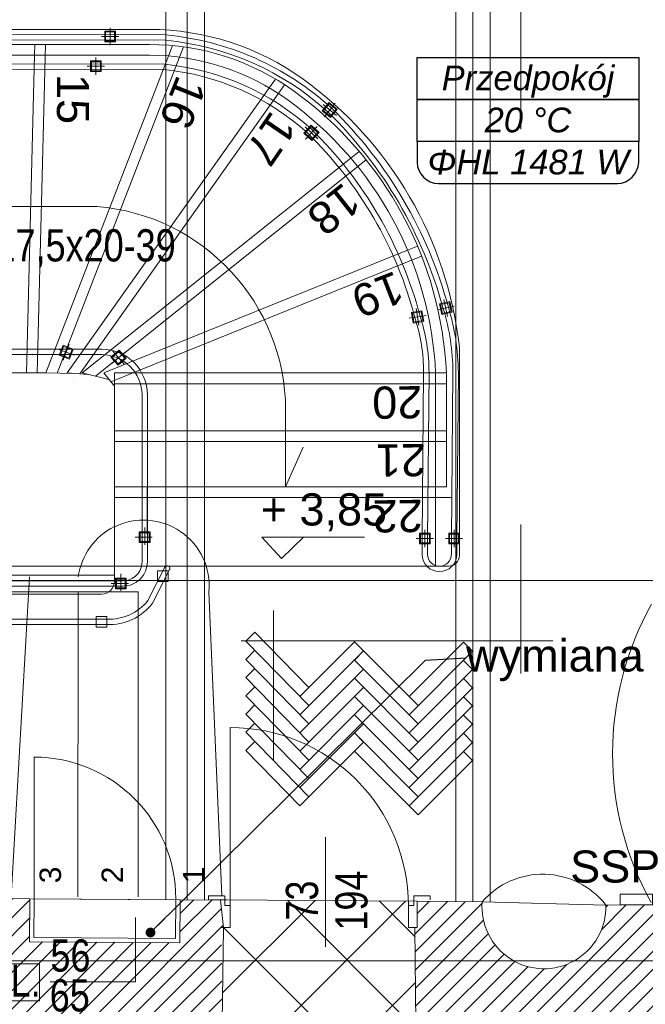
# Model space of a CAD drawing. Header units: millimetres. Extents: x -573548 to 674770, y -210017 to -47794.
# Tile 46 of 234: x 103778 to 106690, y -150457 to -145871. Entities that reach past the tile are written whole.
import ezdxf
from ezdxf.enums import TextEntityAlignment as Align

# ---------------------------------------------------------------- set-up
doc = ezdxf.new("R2010")
doc.units = ezdxf.units.MM
for name, color, linetype, lineweight in [('A.05 RZUT 1 PIĘTRA_is$0$A-DRZWI_Nr_pióra__8', 8, 'Continuous', 9), ('A.05 RZUT 1 PIĘTRA_is$0$A-DRZWI_Nr_pióra__9', 8, 'Continuous', 9), ('A.05 RZUT 1 PIĘTRA_is$0$A-WYSOKOSCI_Nr_pióra__20', 8, 'Continuous', 9), ('A.05 RZUT 1 PIĘTRA_is$0$A_okno_Nr_pióra__20', 8, 'Continuous', 9), ('A.05 RZUT 1 PIĘTRA_is$0$belki nad_Nr_pióra__1', 8, 'Continuous', 9), ('A.05 RZUT 1 PIĘTRA_is$0$Drawing & Figure_Nr_pióra__18', 8, 'Continuous', 9), ('A.05 RZUT 1 PIĘTRA_is$0$DRZWI_Nr_pióra__251', 8, 'Continuous', 9), ('A.05 RZUT 1 PIĘTRA_is$0$DRZWI_Nr_pióra__3', 8, 'Continuous', 9), ('A.05 RZUT 1 PIĘTRA_is$0$DRZWI_Nr_pióra__41', 8, 'Continuous', 9), ('A.05 RZUT 1 PIĘTRA_is$0$Koty_Nr_pióra__1', 8, 'Continuous', 9), ('A.05 RZUT 1 PIĘTRA_is$0$Koty_Nr_pióra__61', 8, 'Continuous', 9), ('A.05 RZUT 1 PIĘTRA_is$0$linia nadproza_Nr_pióra__1', 8, 'Continuous', 9), ('A.05 RZUT 1 PIĘTRA_is$0$Nowe_00 ZMIANY_Nr_pióra__59', 8, 'Continuous', 9), ('A.05 RZUT 1 PIĘTRA_is$0$Nowe_A-DRZWI_Nr_pióra__59', 8, 'Continuous', 9), ('A.05 RZUT 1 PIĘTRA_is$0$Nowe_opisy inne_Nr_pióra__59', 8, 'Continuous', 9), ('A.05 RZUT 1 PIĘTRA_is$0$Nowe_WIDOK_Nr_pióra__59', 8, 'Continuous', 9), ('A.05 RZUT 1 PIĘTRA_is$0$opisy inne_Nr_pióra__1', 8, 'Continuous', 9), ('A.05 RZUT 1 PIĘTRA_is$0$opisy inne_Nr_pióra__12', 8, 'Continuous', 9), ('A.05 RZUT 1 PIĘTRA_is$0$OSIE_Nr_pióra__1', 8, 'Continuous', 9), ('A.05 RZUT 1 PIĘTRA_is$0$podciagi_Nr_pióra__1', 8, 'Continuous', 9), ('A.05 RZUT 1 PIĘTRA_is$0$POSADZKI_Nr_pióra__1', 8, 'Continuous', 9), ('A.05 RZUT 1 PIĘTRA_is$0$POSADZKI_Nr_pióra__18', 8, 'Continuous', 9), ('A.05 RZUT 1 PIĘTRA_is$0$SCHODY_Nr_pióra__1', 8, 'Continuous', 9), ('A.05 RZUT 1 PIĘTRA_is$0$SCHODY_Nr_pióra__251', 8, 'Continuous', 9), ('A.05 RZUT 1 PIĘTRA_is$0$SCHODY_Nr_pióra__3', 8, 'Continuous', 9), ('A.05 RZUT 1 PIĘTRA_is$0$SCHODY_Nr_pióra__9', 8, 'Continuous', 9), ('A.05 RZUT 1 PIĘTRA_is$0$SCIANY_KONSTR_Nr_pióra__21', 8, 'Continuous', 9), ('A.05 RZUT 1 PIĘTRA_is$0$SCIANY_KONSTR_Nr_pióra__4', 8, 'Continuous', 9), ('A.05 RZUT 1 PIĘTRA_is$0$Structural - Bearing_Nr_pióra__21', 8, 'Continuous', 9), ('A.05 RZUT 1 PIĘTRA_is$0$Structural - Grid', 8, 'Continuous', 9), ('A.05 RZUT 1 PIĘTRA_is$0$Structural - Grid_Nr_pióra__17', 8, 'Continuous', 9), ('A.05 RZUT 1 PIĘTRA_is$0$Structural - Stair & Railing_Nr_pióra__1', 8, 'Continuous', 9), ('A.05 RZUT 1 PIĘTRA_is$0$WIDOK_Nr_pióra__1', 8, 'Continuous', 9)]:
    doc.layers.add(name, color=color, linetype=linetype, lineweight=lineweight)
doc.layers.add('SAN_Etykiety pomieszczeń na rzucie', color=7, linetype='Continuous')
doc.styles.add('A.05 RZUT 1 PIĘTRA_is$0$STYL_AUTOMATYCZNY_1', font='arial.ttf')
doc.styles.add('A.05 RZUT 1 PIĘTRA_is$0$STYL_AUTOMATYCZNY_2', font='arial.ttf')
doc.styles.add('A.05 RZUT 1 PIĘTRA_is$0$STYL_AUTOMATYCZNY_4', font='arial.ttf', dxfattribs={"width": 0.8})
doc.styles.add('Etykiety pomieszczeń na rzucie', font='ariali.ttf')
doc.dimstyles.new('A.05 RZUT 1 PIĘTRA_is$0$STYL_AUTOMATYCZNY__7', dxfattribs={"dimtxt": 0.18, "dimasz": 91.2, "dimexe": 0.18, "dimexo": 0.0625, "dimgap": 0, "dimtad": 0, "dimtih": 1, "dimtoh": 1, "dimdec": 4, "dimzin": 0, "dimdsep": 46, "dimcen": 0.09, "dimadec": 0, "dimazin": 0, "dimtfac": 1, "dimtdec": 4, "dimtmove": 0, "dimatfit": 3, "dimldrblk": 'A.05 RZUT 1 PIĘTRA_is$0$ARROWHEAD_11', "dimfxl": 1, "dimtolj": 1, "dimtzin": 0, "dimarcsym": 0})
pattern_1 = [(45, (0, 0), (-42.426407, 42.426407), [])]

# ---------------------------------------------------------------- blocks, each defined once
blk = doc.blocks.new('A.05 RZUT 1 PIĘTRA_is$0$Standardowy znacznik osi_3')
at = {"layer": 'A.05 RZUT 1 PIĘTRA_is$0$Structural - Grid_Nr_pióra__17'}
blk.add_line((2962.2, 0), (40906.6, 0), dxfattribs=at)
at = {"layer": 'A.05 RZUT 1 PIĘTRA_is$0$Structural - Grid_Nr_pióra__17', "style": 'A.05 RZUT 1 PIĘTRA_is$0$STYL_AUTOMATYCZNY_1'}
for tag, p in [('AC_MarkerText_1_0', (-250, -335)), ('AC_MarkerText_1_1', (44118.7, -335))]:
    blk.add_attdef(tag, text='', height=350, rotation=180, dxfattribs=at).set_placement(p, align=Align.TOP_CENTER)
blk = doc.blocks.new('A.05 RZUT 1 PIĘTRA_is$0$Standardowy znacznik osi_4')
at = {"layer": 'A.05 RZUT 1 PIĘTRA_is$0$Structural - Grid_Nr_pióra__17'}
blk.add_line((1000, 0), (42868.7, 0), dxfattribs=at)
at = {"layer": 'A.05 RZUT 1 PIĘTRA_is$0$Structural - Grid_Nr_pióra__17', "style": 'A.05 RZUT 1 PIĘTRA_is$0$STYL_AUTOMATYCZNY_1'}
for tag, p in [('AC_MarkerText_1_0', (-250, -335)), ('AC_MarkerText_1_1', (44118.7, -335))]:
    blk.add_attdef(tag, text='', height=350, rotation=180, dxfattribs=at).set_placement(p, align=Align.TOP_CENTER)
blk = doc.blocks.new('A.05 RZUT 1 PIĘTRA_is$0$ARROWHEAD_11')
at = {"color": 0, "linetype": 'Continuous', "lineweight": 0}
blk.add_line((0, 0), (-1, 0), dxfattribs=at)
at = {"color": 0, "linetype": 'Continuous', "lineweight": 0, "const_width": 0.25, "flags": 128}
blk.add_lwpolyline([(-0.125, 0, 1), (0.125, 0, 1)], format="xyb", close=True, dxfattribs=at)
blk = doc.blocks.new('A.05 RZUT 1 PIĘTRA_is')
at = {"layer": 'A.05 RZUT 1 PIĘTRA_is$0$Drawing & Figure_Nr_pióra__18'}
h = blk.add_hatch(dxfattribs=at)
h.set_pattern_fill('Common_Brick_0001', color=256, style=0, pattern_type=2)
h.set_pattern_definition(pattern_1)
h.paths.add_polyline_path([(99004.1, -105130.5), (99004.1, -105133.1), (99004.1, -105263.1), (99017.4, -105383.1), (99026.9, -105383.1, -0.383982), (99062.4, -105418.4), (99074.8, -105418.4), (99074.8, -105433.4, 1.205804), (99122.6, -105465.6), (99137.4, -105465.6), (99137.4, -105483.1), (99204.1, -105483.1), (100947.8, -105483.1), (101030.5, -105483.1), (101030.5, -105465.6), (101045.3, -105465.6, 0.263086), (101068.2, -105483.1), (101076.2, -105483.1, 0.761796), (101083.7, -105427), (101083.7, -105412.2), (101530.5, -105412.2), (101977.3, -105412.2), (101977.3, -105427, 0.761796), (101984.8, -105483.1), (101992.7, -105483.1, 0.263086), (102015.7, -105465.6), (102030.5, -105465.6), (102030.5, -105483.1), (102113.1, -105483.1), (103924.3, -105483.1), (103924.3, -105465.7), (103939, -105465.7, 1.205804), (103986.9, -105433.5), (103986.9, -105418.5), (103999.2, -105418.5, -0.383982), (104034.7, -105383.1), (104044.2, -105383.1), (104057.6, -105263.1), (104057.6, -105133.1), (104057.6, -105120.6), (103945.6, -104852.9), (103944.9, -104852.9), (103844.1, -104852.9), (103844.1, -104162.2), (103844.1, -102612.9), (104065.1, -102614.3), (104741.9, -102618.9), (104741.9, -102618.7), (106171.9, -102627.6), (106171.9, -102628.6), (106251.9, -102629.2), (106251.9, -102618.7), (106370.4, -102462.9), (104954.1, -102462.9), (104954.1, -102402.3), (104954.2, -102162.3), (104954.2, -101922.3), (104954.2, -101876.9), (104954.2, -101286.9), (104954.2, -101086.9), (104954.2, -100540.3), (105004.2, -100540.6), (105004.6, -100517.3), (105003.8, -100516.6), (105001.4, -100099.6), (105011.2, -100099.6), (104997.1, -99971.2), (104808.8, -99969.9), (104807.5, -100169.9), (104600.5, -100168.5), (104107.5, -100165.1), (104108.8, -99965.1), (103861, -99963.2), (103861, -100145.9), (103873.8, -100532.8), (104843.4, -100540.6), (104843.4, -101086.9), (104843.4, -101286.9), (104843.4, -101876.9), (104843.5, -102467.9), (104065.1, -102467.9), (103743.6, -102467.9), (103743.6, -102482.8), (103746.4, -102482.8), (103744.1, -102612.9), (103743.7, -102612.9), (103744, -104162.2), (103744.1, -104862.9), (101964.1, -104862.9), (101964.1, -104482.9), (101889.3, -104482.9), (101749.6, -104482.9), (101749.6, -104482.7), (101749.3, -104342.9), (101963.9, -104342.9), (101963.9, -104162.2), (101963.9, -102612.9), (102946.5, -102612.8), (102946.5, -102462.9), (102251.9, -102462.9), (102171.9, -102462.9), (102091.9, -102462.9), (101974.1, -102462.9), (101974.1, -102205.7), (101974.1, -102162.9), (101834.1, -102162.9), (101667.5, -102152.9), (101623.3, -104162.2), (101612.3, -104662.9), (101607.5, -104882.9), (99117.5, -104882.9)])
h = blk.add_hatch(dxfattribs=at)
h.set_pattern_fill('Common_Brick_0001', color=256, style=0, pattern_type=2)
h.set_pattern_definition(pattern_1)
h.paths.add_polyline_path([(105902, -100099.6), (105905.2, -100545.8), (106081.9, -100547), (106081.9, -100542.8), (106251.9, -100542.8), (106251.9, -100548.1), (106825.2, -100551.8), (106825.2, -100612.9), (106962.9, -100612.9), (107102.9, -100612.9), (107103.2, -100612.9), (107102.9, -100752.9), (106825.2, -100752.9), (106825.2, -101286.9), (106825.2, -101876.3), (106825.2, -102462.9), (106387.2, -102462.9), (106262.9, -102629.2), (106795.2, -102632.9), (106795.2, -102727.6), (106802.5, -102727.6), (106802.5, -103207.6), (106795.2, -103207.6), (106795.2, -103707.9), (106935.2, -103707.9), (107454.1, -103632.9), (107455, -101286.9), (107455.1, -100752.9), (107778.3, -100751.3), (107778.3, -100750.6), (107778.3, -100612.9), (107778.3, -100472.9), (107778.3, -100472.6), (107918.3, -100472.9), (107918.3, -100750.6), (108086.6, -100749.9), (111798.3, -100734.1), (111833.7, -100142.9), (111833.7, -99969.8), (110804.1, -99974.8), (110804.1, -99982.6), (109164.1, -99982.9), (109164.1, -99982.8), (108086.6, -99988), (106790.4, -99994.3, -1.056946), (106214.9, -99979.1), (105912.7, -99976.9), (105911.7, -100099.6)])
at = {"layer": 'A.05 RZUT 1 PIĘTRA_is$0$A-DRZWI_Nr_pióra__8'}
blk.add_lwpolyline([(104128.8, -99965.2), (104128.9, -99305.2, -0.414171), (104788.8, -99965.2)], format="xyb", dxfattribs=at)
at = {"layer": 'A.05 RZUT 1 PIĘTRA_is$0$A-DRZWI_Nr_pióra__9'}
blk.add_line((105484.9, -99678.4), (105484.9, -100189.4), dxfattribs=at)
blk.add_lwpolyline([(105042, -99996.6), (105042, -99167.5, -0.414214), (105871.1, -99996.6)], format="xyb", dxfattribs=at)
at = {"layer": 'A.05 RZUT 1 PIĘTRA_is$0$A_okno_Nr_pióra__20'}
blk.add_lwpolyline([(106857.3, -99994), (107007.3, -99993.3), (107007, -99943.3), (106857, -99944)], close=True, dxfattribs=at)
at = {"layer": 'A.05 RZUT 1 PIĘTRA_is$0$belki nad_Nr_pióra__1'}
for p, q in [((104741.9, -93782.9), (104741.9, -99969.5)), ((104921.9, -93782.9), (104921.9, -99970.7)), ((106091.9, -93782.9), (106091.9, -99978.2)), ((106251.9, -93782.9), (106251.9, -99979.3))]:
    blk.add_line(p, q, dxfattribs=at)
at = {"layer": 'A.05 RZUT 1 PIĘTRA_is$0$DRZWI_Nr_pióra__251'}
for p in [(105015, -99969.6), (105026.3, -99969.6)]:
    blk.add_line(p, (104950.7, -99969.6), dxfattribs=at)
at = {"layer": 'A.05 RZUT 1 PIĘTRA_is$0$DRZWI_Nr_pióra__3'}
blk.add_lwpolyline([(104972.3, -99950.8), (104944.7, -99950.8, 0.414334), (104940.7, -99954.8), (104940.7, -99969.6)], format="xyb", dxfattribs=at)
at = {"layer": 'A.05 RZUT 1 PIĘTRA_is$0$DRZWI_Nr_pióra__41'}
for points in [[(104972.3, -99950.8), (104944.7, -99950.8, 0.414334), (104940.7, -99954.8), (104940.7, -99969.6)], [(104972.3, -99950.8), (105012.3, -99950.8, -0.414334), (105016.3, -99954.8), (105016.3, -99969.6)], [(105940.8, -99950.8), (105900.8, -99950.8, 0.414334), (105896.8, -99954.8), (105896.8, -99969.6)], [(105940.8, -99950.8), (105968.5, -99950.8, -0.414334), (105972.5, -99954.8), (105972.5, -99969.6)]]:
    blk.add_lwpolyline(points, format="xyb", dxfattribs=at)
for points in [[(105016.3, -99969.6), (105016.3, -99996.6), (105042, -99996.6), (105042, -100099.6), (105001.4, -100099.6)], [(105896.8, -99969.6), (105896.8, -99996.6), (105871.1, -99996.6), (105871.1, -100099.6), (105911.7, -100099.6)]]:
    blk.add_lwpolyline(points, dxfattribs=at)
at = {"layer": 'A.05 RZUT 1 PIĘTRA_is$0$Koty_Nr_pióra__1'}
blk.add_lwpolyline([(105667, -98280.6), (105189.7, -98280.6), (105280.9, -98380.1), (105383, -98280.6)], dxfattribs=at)
at = {"layer": 'A.05 RZUT 1 PIĘTRA_is$0$linia nadproza_Nr_pióra__1'}
blk.add_line((106214.9, -99979.1), (106790.4, -99994.3), dxfattribs=at)
at = {"layer": 'A.05 RZUT 1 PIĘTRA_is$0$Nowe_A-DRZWI_Nr_pióra__59'}
for p, q in [((104600.5, -100051.9), (104600.5, -100352.6)), ((104600.5, -100352.6), (104203.3, -100352.6))]:
    blk.add_line(p, q, dxfattribs=at)
at = {"layer": 'A.05 RZUT 1 PIĘTRA_is$0$Nowe_opisy inne_Nr_pióra__59'}
blk.add_lwpolyline([(103894.9, -100267.8), (104154.3, -100267.8), (104154.3, -100440.7), (103894.9, -100440.7)], close=True, dxfattribs=at)
at = {"layer": 'A.05 RZUT 1 PIĘTRA_is$0$Nowe_WIDOK_Nr_pióra__59'}
blk.add_lwpolyline([(104128.8, -99965.2), (104127.6, -100145.2), (104787.6, -100149.8), (104788.8, -99969.8)], close=True, dxfattribs=at)
at = {"layer": 'A.05 RZUT 1 PIĘTRA_is$0$opisy inne_Nr_pióra__12'}
for p, q in [((106394.1, -95533.1), (106394.2, -96380.6)), ((106394.2, -98916.7), (106394.1, -98221.6)), ((105243.3, -98623.2), (105243.3, -99318.4)), ((105093.3, -98764.4), (105888.2, -98764.4)), ((106544.1, -98764.4), (105749.2, -98764.4))]:
    blk.add_line(p, q, dxfattribs=at)
at = {"layer": 'A.05 RZUT 1 PIĘTRA_is$0$OSIE_Nr_pióra__1'}
for p, q in [((104841.9, -93782.9), (104841.9, -99970.1)), ((106171.9, -93782.9), (106171.9, -99978.8)), ((105473.9, -96266.6), (105536.4, -96316.6)), ((105480.1, -96322.8), (105530.1, -96260.3)), ((106006.4, -97222.6), (106084.5, -97205.3)), ((106054.1, -97253), (106036.8, -97174.9)), ((105948.1, -98327.4), (105948.1, -98247.4)), ((106083.8, -98327.4), (106083.8, -98247.4)), ((105908.1, -98287.4), (105988.1, -98287.4)), ((106043.8, -98287.4), (106123.8, -98287.4))]:
    blk.add_line(p, q, dxfattribs=at)
at = {"layer": 'A.05 RZUT 1 PIĘTRA_is$0$podciagi_Nr_pióra__1'}
blk.add_line((104108.8, -99965.1), (104808.8, -99969.9), dxfattribs=at)
for centre, radius, start, end in [((108251.3, -99290), 1429.5, 150.8298, 208.9906), ((106496.4, -100223.9), 373.1, 37.9812, 138.9837)]:
    blk.add_arc(centre, radius, start, end, dxfattribs=at)
at = {"layer": 'A.05 RZUT 1 PIĘTRA_is$0$POSADZKI_Nr_pióra__1'}
blk.add_line((104982.8, -99969.6), (105912.7, -99976.9), dxfattribs=at)
at = {"layer": 'A.05 RZUT 1 PIĘTRA_is$0$POSADZKI_Nr_pióra__18'}
for p, q in [((105114.4, -98765.4), (105156.8, -98722.9)), ((105407.9, -98980.7), (105156.8, -98722.9)), ((105407.9, -99065.6), (105114.4, -98765.4)), ((105365.5, -99023.1), (105620, -98768.6)), ((105917, -99065.6), (105620, -98768.6)), ((105874.6, -99023.1), (106127.8, -98770)), ((106170.2, -98812.4), (106127.8, -98770)), ((105114.4, -98850.2), (105156.8, -98807.8)), ((105365.5, -99108), (105662.5, -98811)), ((105620, -98853.4), (105662.5, -98811)), ((105874.6, -99108), (106170.2, -98812.4)), ((105407.9, -99150.4), (105114.4, -98850.2)), ((105917, -99150.4), (105620, -98853.4)), ((106170.2, -98897.2), (106127.8, -98854.8)), ((105114.4, -98935.1), (105156.8, -98892.6)), ((105365.5, -99192.9), (105662.5, -98895.9)), ((105874.6, -99192.9), (106170.2, -98897.2)), ((105407.9, -99235.3), (105114.4, -98935.1)), ((105917, -99235.3), (105620, -98938.3)), ((106170.2, -98982.1), (106127.8, -98939.7)), ((105114.4, -99019.9), (105156.8, -98977.5)), ((105365.5, -99277.7), (105662.5, -98980.7)), ((105874.6, -99277.7), (106170.2, -98982.1)), ((105407.9, -99320.1), (105114.4, -99019.9)), ((105917, -99320.1), (105620, -99023.1)), ((106170.2, -99066.9), (106127.8, -99024.5)), ((105114.4, -99104.8), (105156.8, -99062.3)), ((105365.5, -99362.6), (105662.5, -99065.6)), ((105874.6, -99362.6), (106170.2, -99066.9)), ((105407.9, -99405), (105114.4, -99104.8)), ((105917, -99405), (105620, -99108)), ((106170.2, -99151.8), (106127.8, -99109.4)), ((105114.4, -99189.6), (105156.8, -99147.2)), ((105365.5, -99447.4), (105662.5, -99150.4)), ((105874.6, -99447.4), (106170.2, -99151.8)), ((105407.9, -99489.8), (105114.4, -99189.6)), ((105114.4, -99274.5), (105156.8, -99232.1)), ((105917, -99489.8), (105620, -99192.9)), ((105662.5, -99235.3), (105620, -99192.9)), ((106170.2, -99236.6), (106127.8, -99194.2)), ((105365.5, -99532.3), (105114.4, -99274.5)), ((105365.5, -99532.3), (105662.5, -99235.3)), ((105917, -99574.7), (105620, -99277.7)), ((105874.6, -99532.3), (106170.2, -99236.6)), ((106170.2, -99321.5), (106127.8, -99279.1)), ((105917, -99574.7), (106170.2, -99321.5)), ((104954.2, -100880.1), (105857.9, -99976.5)), ((105006.4, -100403.7), (105436.9, -99973.2)), ((105308, -99972.2), (106321.2, -100985.4)), ((105735.6, -99975.5), (105902.3, -100142.3)), ((105011.2, -100099.6), (106109, -101197.5)), ((105093.7, -101164.9), (105903.8, -100354.7))]:
    blk.add_line(p, q, dxfattribs=at)
at = {"layer": 'A.05 RZUT 1 PIĘTRA_is$0$SCHODY_Nr_pióra__1'}
blk.add_lwpolyline([(104656.3, -98266.6), (104656.3, -97618.3, 0.414214), (104443.8, -97405.8), (103760.7, -97405.8, 0.414214), (103548.2, -97618.3), (103548.2, -98416.5)], format="xyb", dxfattribs=at)
at = {"layer": 'A.05 RZUT 1 PIĘTRA_is$0$SCHODY_Nr_pióra__251'}
blk.add_arc((104749, -98426.9), 12.5, 333.0152, 153.0152, dxfattribs=at)
at = {"layer": 'A.05 RZUT 1 PIĘTRA_is$0$SCHODY_Nr_pióra__3'}
for points in [[(105470, -96295.4), (105509, -96326.7), (105540.3, -96287.7), (105501.2, -96256.4)], [(105475.9, -96294.8), (105508.4, -96320.8), (105534.4, -96288.3), (105501.9, -96262.3)], [(106026.5, -97243.8), (106075.3, -97232.9), (106064.5, -97184.1), (106015.7, -97194.9)], [(106029.7, -97238.8), (106070.3, -97229.8), (106061.3, -97189.1), (106020.6, -97198.1)], [(105923.1, -98312.4), (105973.1, -98312.4), (105973.1, -98262.4), (105923.1, -98262.4)], [(105927.3, -98308.2), (105969, -98308.2), (105969, -98266.6), (105927.3, -98266.6)], [(106058.8, -98312.4), (106108.8, -98312.4), (106108.8, -98262.4), (106058.8, -98262.4)], [(106062.9, -98308.2), (106104.6, -98308.2), (106104.6, -98266.6), (106062.9, -98266.6)]]:
    blk.add_lwpolyline(points, close=True, dxfattribs=at)
at = {"layer": 'A.05 RZUT 1 PIĘTRA_is$0$SCHODY_Nr_pióra__9'}
for points in [[(102181.9, -96075.3), (104735.9, -96078.4, -0.161393), (105420.1, -96381.6, -0.13547), (105925.9, -97251.8, -0.076857), (105967.4, -97513.6), (105960.6, -98287.5)], [(102181.9, -96100.3), (104734.6, -96103.4, -0.161026), (105402.9, -96399.8, -0.135497), (105901.9, -97258.8, -0.077009), (105942.4, -97513.6), (105935.6, -98287.3)], [(104631.3, -98266.6), (104631.3, -97618.3, 0.414214), (104443.8, -97430.8), (103760.7, -97430.8, 0.414214), (103573.2, -97618.3), (103573.2, -98416.5)]]:
    blk.add_lwpolyline(points, format="xyb", dxfattribs=at)
for points in [[(104656, -98266.6), (104656, -98046.2)], [(104656.3, -98266.6), (104656.3, -98046.2)]]:
    blk.add_lwpolyline(points, dxfattribs=at)
at = {"layer": 'A.05 RZUT 1 PIĘTRA_is$0$SCIANY_KONSTR_Nr_pióra__21'}
for p, q in [((104108.8, -99965.1), (104107.5, -100165.1)), ((104808.8, -99969.9), (104807.5, -100169.9)), ((104807.5, -100169.9), (104107.5, -100165.1))]:
    blk.add_line(p, q, dxfattribs=at)
at = {"layer": 'A.05 RZUT 1 PIĘTRA_is$0$SCIANY_KONSTR_Nr_pióra__4'}
blk.add_arc((106502.2, -100002.7), 288.3, 175.3108, 1.654, dxfattribs=at)
at = {"layer": 'A.05 RZUT 1 PIĘTRA_is$0$Structural - Bearing_Nr_pióra__21'}
for p, q in [((104108.8, -99965.1), (103861, -99963.2)), ((104997.1, -99971.2), (104808.8, -99969.9)), ((105011.2, -100099.6), (104997.1, -99971.2)), ((105911.7, -100099.6), (105912.7, -99976.9)), ((106214.9, -99979.1), (105912.7, -99976.9)), ((111833.7, -99969.8), (106790.4, -99994.3)), ((105011.2, -100099.6), (105004.2, -100540.6)), ((105905.2, -100545.8), (105902, -100099.6))]:
    blk.add_line(p, q, dxfattribs=at)
at = {"layer": 'A.05 RZUT 1 PIĘTRA_is$0$Structural - Stair & Railing_Nr_pióra__1'}
for p, q in [((102181.9, -95916.5), (104666.1, -95916.5)), ((104483, -95988.9), (104483, -95908.9)), ((104443, -95948.9), (104523, -95948.9)), ((104666.1, -95986.5), (102181.9, -95986.5)), ((104130.9, -96036.5), (104132.2, -95986.5)), ((104142.9, -97517.5), (104182.2, -95986.5)), ((104236.2, -97517.1), (104824.6, -95997.5)), ((104755.9, -96036.5), (104773.3, -95991.5)), ((104666.1, -96036.5), (102181.9, -96036.5)), ((104093, -97516.2), (104130.9, -96036.5)), ((104183, -97516.2), (104755.9, -96036.5)), ((104416.8, -96127.8), (104416.8, -96047.8)), ((104376.8, -96087.8), (104456.8, -96087.8)), ((105224.8, -96187), (105252.8, -96147.4)), ((104283, -97516.2), (105224.8, -96187)), ((104341.4, -97520.2), (105295.3, -96173.9)), ((105449.1, -96425.5), (105390.8, -96370.7)), ((105392.6, -96427.2), (105447.4, -96369)), ((104353, -97516.2), (105603.9, -96516.4)), ((104414.5, -97531.1), (105674.7, -96523.7)), ((105603.9, -96516.4), (105642.9, -96485.1)), ((104420.9, -96741.4), (104019.6, -96741.4)), ((105867.8, -96944.5), (105914.2, -96925.8)), ((104453, -97516.2), (105867.8, -96944.5)), ((104485.8, -97556.9), (105933, -96972.1)), ((105920.4, -97294.8), (105907.4, -97215.8)), ((105874.4, -97261.8), (105953.4, -97248.8)), ((104292.9, -97381.9), (104264.4, -97456.6)), ((106108.8, -97396.2), (106108.8, -98366.2)), ((104241.3, -97405), (104316.1, -97433.5)), ((104491.9, -97471.3), (104552.2, -97418.8)), ((104495.8, -97414.9), (104548.3, -97475.2)), ((104183, -97516.2), (103833, -97516.2)), ((104314.1, -97518.3), (104182.9, -97516.3)), ((104380.4, -97522.9), (104283, -97516.2)), ((104477.2, -97546.2), (104353, -97516.2)), ((104409.3, -97501.5), (104409.3, -97501.5)), ((104503, -97578.1), (104453, -97516.2)), ((104503, -97516.2), (104503, -98416.5)), ((104503, -97516.2), (105998, -97516.2)), ((105998.1, -97516.2), (106048, -97516.2)), ((105998.1, -97519.6), (105998.1, -98046.2)), ((106048.1, -97519.6), (106048.1, -98046.2)), ((104310.1, -97537.3), (104310.1, -97537.3)), ((104468.1, -97553.6), (104468.1, -97553.6)), ((104503, -97566.2), (105998.1, -97566.2)), ((104503, -97578.1), (104503, -97578.1)), ((105998.1, -97566.2), (106048.1, -97566.2)), ((105299.9, -97688.7), (105299.9, -98046.2)), ((104503, -97786.2), (105998.1, -97786.2)), ((105998.1, -97786.2), (106048.1, -97786.2)), ((104503, -97836.2), (105998.1, -97836.2)), ((105998.1, -97836.2), (106048.1, -97836.2)), ((105299.9, -98046.2), (105381.8, -97862.3)), ((104503, -98046.2), (105998.1, -98046.2)), ((105998.1, -98046.2), (106048.1, -98046.2)), ((105998.1, -98046.2), (105998.1, -98416.2)), ((104503, -98096.2), (105998.1, -98096.2)), ((105998.1, -98096.2), (106073, -98096.2)), ((104643.8, -98316), (104643.8, -98236)), ((104598.8, -98281), (104678.8, -98281)), ((104503, -98416.2), (106058.8, -98416.2)), ((104503, -98416.5), (104503, -98486.5)), ((104533, -98531.4), (104533, -98451.4)), ((102182, -98458), (104503, -98458)), ((104106.9, -98466.5), (104023, -99956.5)), ((104488, -98496.4), (104568, -98496.4)), ((104613, -98536.2), (103811.3, -98536.2)), ((104334.4, -98536.2), (104333, -99956.2)), ((104613, -98536.2), (104613, -99956.2)), ((104943.1, -98535.3), (105002.7, -99950.8)), ((102182, -98546.5), (104443, -98546.5))]:
    blk.add_line(p, q, dxfattribs=at)
for points in [[(104458, -95973.9), (104508, -95973.9), (104508, -95923.9), (104458, -95923.9)], [(104462.1, -95969.7), (104503.8, -95969.7), (104503.8, -95928), (104462.1, -95928)], [(104391.8, -96112.8), (104441.8, -96112.8), (104441.8, -96062.8), (104391.8, -96062.8)], [(104396, -96108.6), (104437.7, -96108.6), (104437.7, -96066.9), (104396, -96066.9)], [(105421.1, -96433.4), (105455.3, -96397), (105418.9, -96362.8), (105384.6, -96399.2)], [(105420.9, -96427.6), (105449.4, -96397.2), (105419.1, -96368.7), (105390.5, -96399)], [(105893.3, -97284), (105942.6, -97275.9), (105934.5, -97226.6), (105885.2, -97234.7)], [(105896.7, -97279.2), (105937.8, -97272.5), (105931.1, -97231.4), (105890, -97238.1)], [(104264.2, -97387), (104246.4, -97433.7), (104293.1, -97451.5), (104311, -97404.8)], [(104264.2, -97387), (104246.4, -97433.7), (104293.1, -97451.5), (104311, -97404.8)], [(104266.6, -97392.4), (104251.8, -97431.3), (104290.7, -97446.2), (104305.6, -97407.2)], [(104486.8, -97442.6), (104519.6, -97480.3), (104557.3, -97447.5), (104524.5, -97409.8)], [(104492.7, -97443), (104520, -97474.5), (104551.5, -97447.1), (104524.1, -97415.7)], [(104618.8, -98306), (104668.8, -98306), (104668.8, -98256), (104618.8, -98256)], [(104623, -98301.8), (104664.6, -98301.8), (104664.6, -98260.2), (104623, -98260.2)], [(104703, -98488.2), (104753, -98488.2), (104753, -98438.2), (104703, -98438.2)], [(104508, -98521.4), (104558, -98521.4), (104558, -98471.4), (104508, -98471.4)], [(104513, -98516.4), (104553, -98516.4), (104553, -98476.4), (104513, -98476.4)], [(104418, -98700.6), (104468, -98700.6), (104468, -98650.6), (104418, -98650.6)]]:
    blk.add_lwpolyline(points, close=True, dxfattribs=at)
blk.add_lwpolyline([(102182, -98416.5), (104503, -98416.5), (104503, -98046.2), (105998.1, -98046.2)], dxfattribs=at)
for points in [[(103548.5, -98416.5), (103548.5, -98513.1, 0.414214), (103723.2, -98687.8), (104467.4, -98687.8, 0.245617), (104680.2, -98588.9), (104759.9, -98432.4)], [(103573.5, -98416.5), (103573.5, -98513.1, 0.414214), (103723.2, -98662.8), (104468, -98662.8, 0.243681), (104659, -98575.5), (104737.6, -98421.1)]]:
    blk.add_lwpolyline(points, format="xyb", dxfattribs=at)
for centre, radius, start, end in [((104666.1, -97136.5), 1220, 54.0947, 90), ((104666.1, -97136.5), 1150, 54.0947, 90), ((104666.1, -97136.5), 1100, 54.0947, 90), ((104334.7, -97594.2), 1785.1, 6.3691, 54.0947), ((104334.7, -97594.2), 1715.1, 2.5703, 54.0947), ((104334.7, -97594.2), 1665.1, 2.5703, 54.0947), ((104346.1, -97692.3), 953.8, 0.2153, 85.5001), ((104638, -98507.9), 306.3, 354.8542, 116.1467), ((104643.4, -98510), 312, 116.7515, 171.9857), ((106058.8, -98366.2), 50, 270, 0), ((104443, -98486.5), 60, 270, 0)]:
    blk.add_arc(centre, radius, start, end, dxfattribs=at)
at = {"layer": 'A.05 RZUT 1 PIĘTRA_is$0$WIDOK_Nr_pióra__1'}
for p, q in [((105935.6, -98287.3), (105935.6, -98360.9)), ((105960.6, -98287.5), (105960.6, -98361.2)), ((106071.3, -98287.3), (106071.3, -98361.2)), ((106096.3, -98287.5), (106096.3, -98361.4))]:
    blk.add_line(p, q, dxfattribs=at)
for points in [[(102181.9, -95936.4), (104742.5, -95942.1, -0.163203), (105513.7, -96282.5, -0.133608), (106057.5, -97210.5, -0.071572), (106103.8, -97513.6), (106096.3, -98287.5)], [(102181.9, -95961.4), (104741.3, -95967.1, -0.162894), (105496.5, -96300.6, -0.133598), (106033.5, -97217.4, -0.071607), (106078.8, -97513.6), (106071.3, -98287.3)], [(102182, -98483.9), (104543.8, -98483.9, 0.414214), (104631.3, -98396.4), (104631.3, -98266.6)], [(102182, -98508.9), (104543.8, -98508.9, 0.414214), (104656.3, -98396.4), (104656.3, -98266.6)]]:
    blk.add_lwpolyline(points, format="xyb", dxfattribs=at)
for radius in [80.3, 55.3]:
    blk.add_arc((106015.9, -98361.2), radius, 180, 0, dxfattribs=at)
at = {"layer": 'A.05 RZUT 1 PIĘTRA_is$0$Structural - Grid', "zscale": 1000, "rotation": 180}
for name, p in [('A.05 RZUT 1 PIĘTRA_is$0$Standardowy znacznik osi_4', (121683.4, -98482.5)), ('A.05 RZUT 1 PIĘTRA_is$0$Standardowy znacznik osi_3', (121683.4, -100254.9))]:
    blk.add_blockref(name, p, dxfattribs=at)
at = {"layer": 'A.05 RZUT 1 PIĘTRA_is$0$A-WYSOKOSCI_Nr_pióra__20', "insert": (106834.1, -99815.8), "char_height": 150, "attachment_point": 5, "rotation": 0.2788, "style": 'A.05 RZUT 1 PIĘTRA_is$0$STYL_AUTOMATYCZNY_1'}
blk.add_mtext('\\A1;{\\pqc;\\fArial|b0|i0|c238|p0;\\W1.000000;SSP}', dxfattribs=at)
at = {"layer": 'A.05 RZUT 1 PIĘTRA_is$0$Koty_Nr_pióra__61', "insert": (105183.8, -98254.6), "char_height": 150, "attachment_point": 7, "style": 'A.05 RZUT 1 PIĘTRA_is$0$STYL_AUTOMATYCZNY_1'}
blk.add_mtext('\\A1;{\\pql;\\fArial|b0|i0|c238|p0;\\W1.000000;+ 3,85}', dxfattribs=at)
at = {"layer": 'A.05 RZUT 1 PIĘTRA_is$0$Nowe_00 ZMIANY_Nr_pióra__59', "insert": (106140, -98854.4), "char_height": 150, "attachment_point": 4, "style": 'A.05 RZUT 1 PIĘTRA_is$0$STYL_AUTOMATYCZNY_2'}
blk.add_mtext('\\A1;{\\pql;\\fArial|b0|i0|c238|p0;\\W1.000000;wymiana \\fHelvetica|b0|i0|c0|p0;\\H0.971429x;\\W1.000000;rozdzielnicy zgodnie z PT IE}', dxfattribs=at)
at = {"layer": 'A.05 RZUT 1 PIĘTRA_is$0$Nowe_opisy inne_Nr_pióra__59', "char_height": 150, "style": 'A.05 RZUT 1 PIĘTRA_is$0$STYL_AUTOMATYCZNY_4'}
for s, insert, attachment_point in [('\\A1;{\\pql;\\fArial|b0|i0|c238|p0;\\W0.800000;56}', (104205, -100306.4), 7), ('\\A1;{\\pqc;\\fArial|b0|i0|c238|p0;\\W0.800000;EL.}', (104033.8, -100346.3), 5), ('\\A1;{\\pql;\\fArial|b0|i0|c238|p0;\\W0.800000;65}', (104201.8, -100492.1), 7)]:
    blk.add_mtext(s, dxfattribs=dict(at, insert=insert, attachment_point=attachment_point))
at = {"layer": 'A.05 RZUT 1 PIĘTRA_is$0$opisy inne_Nr_pióra__1', "char_height": 150, "attachment_point": 5, "rotation": 90, "style": 'A.05 RZUT 1 PIĘTRA_is$0$STYL_AUTOMATYCZNY_4'}
for s, insert in [('\\A1;{\\pqc;\\fArial|b0|i0|c238|p0;\\W0.800000;194}', (105606.8, -99973.6)), ('\\A1;{\\pqc;\\fArial|b0|i0|c238|p0;\\W0.800000;73}', (105377, -99973.6))]:
    blk.add_mtext(s, dxfattribs=dict(at, insert=insert))
at = {"layer": 'A.05 RZUT 1 PIĘTRA_is$0$SCHODY_Nr_pióra__1', "char_height": 150, "style": 'A.05 RZUT 1 PIĘTRA_is$0$STYL_AUTOMATYCZNY_1'}
for s, insert, attachment_point, rotation in [('\\A1;{\\pql;\\fArial|b0|i0|c238|p0;\\W1.000000;15}', (104233.2, -96124.1), 7, 270), ('\\A1;{\\pqc;\\fArial|b0|i0|c238|p0;\\W1.000000;16}', (104822, -96258), 5, 248.1594), ('\\A1;{\\pqc;\\fArial|b0|i0|c238|p0;\\W1.000000;17}', (105231.3, -96426.6), 5, 235.621), ('\\A1;{\\pqc;\\fArial|b0|i0|c238|p0;\\W1.000000;18}', (105525.1, -96754.6), 5, 218.3028), ('\\A1;{\\pqc;\\fArial|b0|i0|c238|p0;\\W1.000000;19}', (105728.6, -97150.3), 5, 201.2292), ('\\A1;{\\pqc;\\fArial|b0|i0|c238|p0;\\W1.000000;20}', (105819.4, -97652.5), 5, 180.7678), ('\\A1;{\\pqc;\\fArial|b0|i0|c238|p0;\\W1.000000;21}', (105836.6, -97922.9), 5, 180.7678), ('\\A1;{\\pqc;\\fArial|b0|i0|c238|p0;\\W1.000000;22}', (105821.5, -98183.1), 5, 180.7678)]:
    blk.add_mtext(s, dxfattribs=dict(at, insert=insert, attachment_point=attachment_point, rotation=rotation))
at = {"layer": 'A.05 RZUT 1 PIĘTRA_is$0$SCHODY_Nr_pióra__1', "insert": (104233.8, -96935.9), "char_height": 150, "attachment_point": 5, "style": 'A.05 RZUT 1 PIĘTRA_is$0$STYL_AUTOMATYCZNY_4'}
blk.add_mtext('\\A1;{\\pqc;\\fArial|b0|i0|c238|p0;\\W0.800000;22x17,5x20-39}', dxfattribs=at)
at = {"layer": 'A.05 RZUT 1 PIĘTRA_is$0$Structural - Stair & Railing_Nr_pióra__1', "char_height": 100, "attachment_point": 5, "rotation": 90, "style": 'A.05 RZUT 1 PIĘTRA_is$0$STYL_AUTOMATYCZNY_1'}
for s, insert in [('\\A1;{\\pqc;\\fArial|b0|i0|c238|p0;\\W1.000000;3}', (104204.9, -99854.2)), ('\\A1;{\\pqc;\\fArial|b0|i0|c238|p0;\\W1.000000;2}', (104493, -99854.2)), ('\\A1;{\\pqc;\\fArial|b0|i0|c238|p0;\\W1.000000;1}', (104872.1, -99854.2))]:
    blk.add_mtext(s, dxfattribs=dict(at, insert=insert))
at = {"layer": 'A.05 RZUT 1 PIĘTRA_is$0$Nowe_00 ZMIANY_Nr_pióra__59', "annotation_type": 0, "has_hookline": 1, "hookline_direction": 0, "text_width": 3427.5}
blk.add_leader([(104670.9, -100122.3), (105950.6, -98854.4), (106140, -98842.6)], dimstyle='A.05 RZUT 1 PIĘTRA_is$0$STYL_AUTOMATYCZNY__7', dxfattribs=at)

msp = doc.modelspace()

# ---------------------------------------------------------------- linework, layer by layer
at = {"layer": 'SAN_Etykiety pomieszczeń na rzucie'}
for points in [[(105627, -146242.4), (105627, -146046.4), (106659, -146046.4), (106659, -146242.4), (105627, -146242.4)], [(105627, -146438.4), (105627, -146242.4), (106659, -146242.4), (106659, -146438.4), (105627, -146438.4)]]:
    msp.add_lwpolyline(points, dxfattribs=at)
msp.add_open_spline([(105627, -146438.4), (105627, -146447.4), (105627, -146527.4), (105627, -146536.4), (105627, -146536.4), (105627, -146585.4), (105676, -146634.4), (105725, -146634.4), (105725, -146634.4), (105734, -146634.4), (106552, -146634.4), (106561, -146634.4), (106561, -146634.4), (106610, -146634.4), (106659, -146585.4), (106659, -146536.4), (106659, -146536.4), (106659, -146527.4), (106659, -146447.4), (106659, -146438.4)], degree=3, knots=[0, 0, 0, 0, 0.05, 0.05, 0.05, 0.050001, 0.1, 0.1, 0.1, 0.100001, 0.15, 0.15, 0.15, 0.150001, 0.2, 0.2, 0.2, 0.200001, 1, 1, 1, 1], dxfattribs=at)

# ---------------------------------------------------------------- block references
at = {"color": 150}
msp.add_blockref('A.05 RZUT 1 PIĘTRA_is', (-284.4, -50000), dxfattribs=at)

# ---------------------------------------------------------------- texts
at = {"layer": 'SAN_Etykiety pomieszczeń na rzucie', "style": 'Etykiety pomieszczeń na rzucie'}
for s, p in [('Przedpokój', (105742, -146199.4)), ('20 °C', (105942, -146395.4)), ('ΦHL 1481 W', (105676, -146591.4))]:
    msp.add_text(s, height=115, dxfattribs=at).set_placement(p)

doc.saveas('drawing.dxf')
